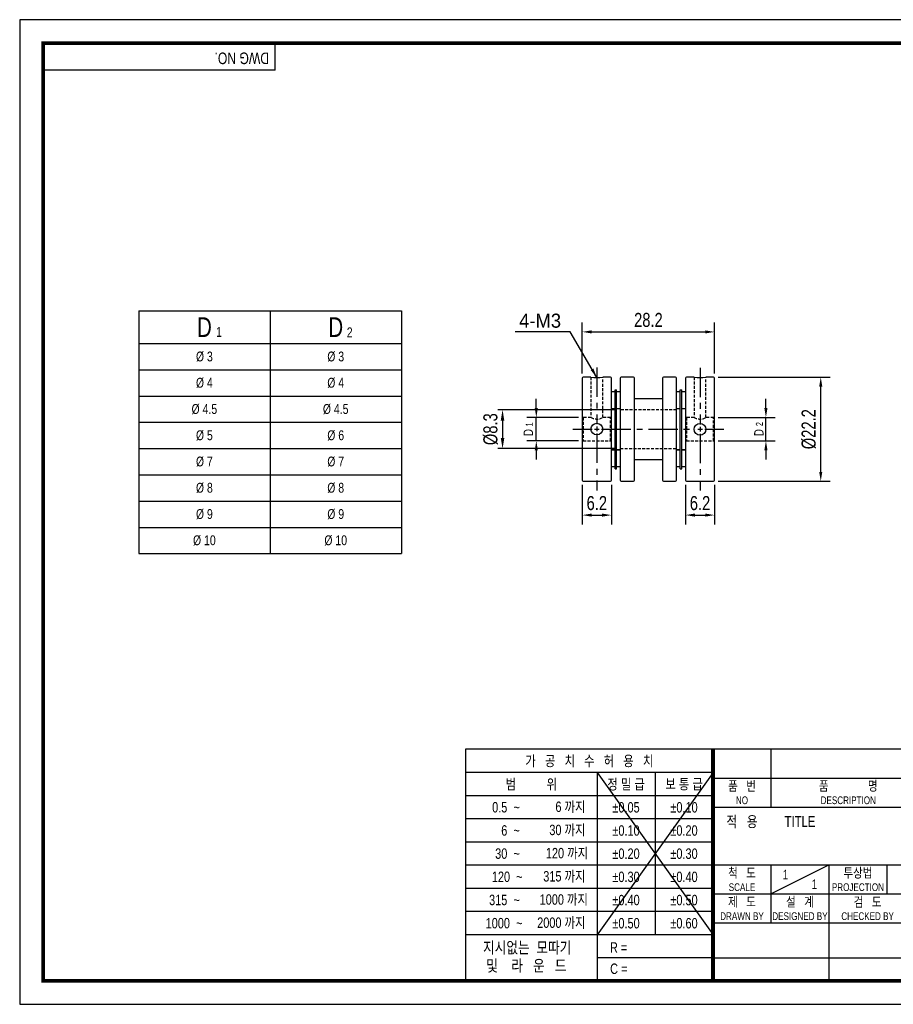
# Model space of a CAD drawing. Header units: millimetres. Extents: x 0 to 297, y 0 to 210.
# Tile 1 of 2: x 0 to 186, y 0 to 210. Entities that reach past the tile are written whole.
import ezdxf
from ezdxf.enums import TextEntityAlignment as Align

# ---------------------------------------------------------------- set-up
doc = ezdxf.new("R2010")
doc.units = ezdxf.units.MM
doc.header["$LTSCALE"] = 5
for name, pattern in [('CENTER', [2, 1.25, -0.25, 0.25, -0.25]), ('CENTER2', [1.125, 0.75, -0.125, 0.125, -0.125]), ('DASHED', [0.75, 0.5, -0.25]), ('HIDDEN', [0.375, 0.25, -0.125]), ('HIDDEN2', [0.1875, 0.125, -0.0625]), ('PHANTOM2', [1.25, 0.625, -0.125, 0.125, -0.125, 0.125, -0.125])]:
    doc.linetypes.add(name, pattern=pattern)
doc.layers.get('0').update_dxf_attribs({"linetype": 'CONTINUOUS'})
doc.layers.get('Defpoints').update_dxf_attribs({"linetype": 'CONTINUOUS'})
for name, color, linetype in [('BM', 2, 'CONTINUOUS'), ('C', 1, 'CENTER2'), ('CT', 1, 'CENTER'), ('D', 7, 'CONTINUOUS'), ('DIM', 7, 'CONTINUOUS'), ('H', 3, 'HIDDEN'), ('HD', 4, 'DASHED'), ('P', 4, 'PHANTOM2')]:
    doc.layers.add(name, color=color, linetype=linetype)
doc.styles.get("Standard").update_dxf_attribs({"font": 'Gulim.ttf', "width": 0.8, "height": 3})
doc.dimstyles.new('LIM', dxfattribs={"dimtxt": 2, "dimasz": 2, "dimexe": 2, "dimexo": 1, "dimgap": 1, "dimtad": 1, "dimdec": 3, "dimzin": 9, "dimdsep": 46, "dimtxsty": 'Standard', "dimcen": 3, "dimclrd": 1, "dimclre": 1, "dimadec": 0, "dimazin": 0, "dimtfac": 1, "dimtdec": 3, "dimtmove": 0, "dimatfit": 3, "dimfxl": 0, "dimtolj": 1, "dimtzin": 0, "dimarcsym": 0})
doc.dimstyles.get("Standard").update_dxf_attribs({"dimtxt": 0.18, "dimasz": 0.18, "dimexe": 0.18, "dimexo": 0.0625, "dimgap": 0.09, "dimtad": 0, "dimtih": 1, "dimtoh": 1, "dimdec": 4, "dimzin": 0, "dimdsep": 46, "dimtxsty": 'Standard', "dimcen": 0.09, "dimadec": 0, "dimazin": 0, "dimtfac": 1, "dimtdec": 4, "dimtofl": 0, "dimtmove": 0, "dimatfit": 3, "dimfxl": 0, "dimtolj": 1, "dimtzin": 0, "dimarcsym": 0})

# ---------------------------------------------------------------- blocks, each defined once
blk = doc.blocks.new('*D7')
at = {"layer": 'Defpoints', "color": 0}
for p in [(141.94, 111.76), (148.14, 111.76), (148.14, 104.34)]:
    blk.add_point(p, dxfattribs=at)
at = {"layer": 'DIM', "color": 1, "lineweight": -2}
for p, q in [((141.94, 110.76), (141.94, 102.34)), ((148.14, 110.76), (148.14, 102.34)), ((143.94, 104.34), (146.14, 104.34))]:
    blk.add_line(p, q, dxfattribs=at)
at = {"layer": 'DIM', "color": 1}
for points in [[(143.94, 104.67), (143.94, 104.01), (141.94, 104.34)], [(146.14, 104.67), (146.14, 104.01), (148.14, 104.34)]]:
    blk.add_solid(points, dxfattribs=at)
at = {"layer": 'DIM', "color": 0, "insert": (145.04, 106.88), "char_height": 3, "attachment_point": 5}
blk.add_mtext('\\A1;6.2', dxfattribs=at)
blk = doc.blocks.new('*D8')
at = {"layer": 'Defpoints', "color": 0}
for p in [(119.94, 111.76), (126.14, 111.76), (126.14, 104.34)]:
    blk.add_point(p, dxfattribs=at)
at = {"layer": 'DIM', "color": 1, "lineweight": -2}
for p, q in [((119.94, 110.76), (119.94, 102.34)), ((126.14, 110.76), (126.14, 102.34)), ((121.94, 104.34), (124.14, 104.34))]:
    blk.add_line(p, q, dxfattribs=at)
at = {"layer": 'DIM', "color": 1}
for points in [[(121.94, 104.67), (121.94, 104.01), (119.94, 104.34)], [(124.14, 104.67), (124.14, 104.01), (126.14, 104.34)]]:
    blk.add_solid(points, dxfattribs=at)
at = {"layer": 'DIM', "color": 0, "insert": (123.04, 106.88), "char_height": 3, "attachment_point": 5}
blk.add_mtext('\\A1;6.2', dxfattribs=at)
blk = doc.blocks.new('*D9')
at = {"layer": 'Defpoints', "color": 0}
for p in [(148.14, 143.41), (119.94, 133.56), (148.14, 133.56)]:
    blk.add_point(p, dxfattribs=at)
at = {"layer": 'DIM', "color": 1, "lineweight": -2}
for p, q in [((119.94, 134.56), (119.94, 145.41)), ((148.14, 134.56), (148.14, 145.41)), ((121.94, 143.41), (146.14, 143.41))]:
    blk.add_line(p, q, dxfattribs=at)
at = {"layer": 'DIM', "color": 1}
for points in [[(121.94, 143.74), (121.94, 143.08), (119.94, 143.41)], [(146.14, 143.74), (146.14, 143.08), (148.14, 143.41)]]:
    blk.add_solid(points, dxfattribs=at)
at = {"layer": 'DIM', "color": 0, "insert": (134.04, 145.95), "char_height": 3, "attachment_point": 5}
blk.add_mtext('\\A1;28.2', dxfattribs=at)
blk = doc.blocks.new('*D10')
at = {"layer": 'Defpoints', "color": 0}
for p in [(147.94, 133.76), (170.78, 133.76), (147.94, 111.56)]:
    blk.add_point(p, dxfattribs=at)
at = {"layer": 'DIM', "color": 1, "lineweight": -2}
for p, q in [((148.94, 133.76), (172.78, 133.76)), ((170.78, 113.56), (170.78, 131.76)), ((148.94, 111.56), (172.78, 111.56))]:
    blk.add_line(p, q, dxfattribs=at)
at = {"layer": 'DIM', "color": 1}
for points in [[(170.45, 131.76), (171.11, 131.76), (170.78, 133.76)], [(170.45, 113.56), (171.11, 113.56), (170.78, 111.56)]]:
    blk.add_solid(points, dxfattribs=at)
at = {"layer": 'DIM', "color": 0, "insert": (168.24, 122.66), "char_height": 3, "attachment_point": 5, "rotation": 90}
blk.add_mtext('\\A1;%%c22.2', dxfattribs=at)
blk = doc.blocks.new('*D12')
at = {"layer": 'D', "color": 1, "lineweight": -2}
for p, q in [((127.04, 126.81), (101.94, 126.81)), ((102.94, 124.51), (102.94, 120.81)), ((127.04, 118.51), (101.94, 118.51))]:
    blk.add_line(p, q, dxfattribs=at)
at = {"layer": 'D', "color": 1}
for points in [[(102.56, 124.51), (103.32, 124.51), (102.94, 126.81)], [(102.56, 120.81), (103.32, 120.81), (102.94, 118.51)]]:
    blk.add_solid(points, dxfattribs=at)
at = {"layer": 'Defpoints', "color": 0}
for p in [(128.04, 126.81), (102.94, 118.51), (128.04, 118.51)]:
    blk.add_point(p, dxfattribs=at)
at = {"layer": 'D', "insert": (100.4, 122.66), "char_height": 3, "attachment_point": 5, "rotation": 90}
blk.add_mtext('\\A1;%%C8.3', dxfattribs=at)

msp = doc.modelspace()

# ---------------------------------------------------------------- linework, layer by layer
for p, q in [((54.43705, 199.23234), (54.43705, 205)), ((54.43705, 199.23234), (5, 199.23234)), ((25.37627, 147.92865), (25.37627, 96.12865)), ((25.37627, 147.92865), (81.37627, 147.92865)), ((81.37627, 147.92865), (81.37627, 96.12865)), ((95.07575, 54.43705), (95.07575, 5)), ((147.8086, 54.43705), (95.07575, 54.43705)), ((292, 54.43705), (147.8086, 54.43705)), ((147.8086, 54.43705), (147.8086, 5)), ((160.16787, 54.43705), (160.16787, 42.07779)), ((147.8086, 49.42948), (95.07575, 49.42948)), ((147.8086, 49.42948), (123.09008, 14.82355)), ((123.09008, 49.42948), (147.8086, 14.82355)), ((123.09008, 49.42948), (123.09008, 5)), ((135.44934, 49.42948), (135.44934, 14.82355)), ((147.8086, 48.25742), (292, 48.25742)), ((147.8086, 44.48577), (95.07575, 44.48577)), ((147.8086, 42.07779), (292, 42.07779)), ((147.8086, 39.54207), (95.07575, 39.54207)), ((147.8086, 34.59837), (95.07575, 34.59837)), ((147.8086, 29.65466), (95.07575, 29.65466)), ((147.8086, 29.71852), (292, 29.71852)), ((160.16787, 23.53889), (172.52713, 29.71852)), ((160.16787, 29.71852), (160.16787, 17.35926)), ((172.52713, 29.71852), (172.52713, 5)), ((184.88639, 29.71852), (184.88639, 23.53889)), ((147.8086, 24.71096), (95.07575, 24.71096)), ((147.8086, 23.53889), (221.96418, 23.53889)), ((147.8086, 19.76725), (95.07575, 19.76725)), ((147.8086, 17.35926), (292, 17.35926)), ((147.8086, 14.82355), (95.07575, 14.82355)), ((147.8086, 9.87984), (123.09008, 9.87984)), ((147.8086, 9.87984), (221.96418, 9.87984))]:
    msp.add_line(p, q)
at = {"color": 4}
for p, q in [((53.37627, 147.92865), (53.37627, 96.12865)), ((25.37627, 140.92865), (81.37627, 140.92865))]:
    msp.add_line(p, q, dxfattribs=at)
at = {"color": 1}
for p, q in [((25.37627, 135.32865), (81.37627, 135.32865)), ((25.37627, 129.72865), (81.37627, 129.72865)), ((25.37627, 124.12865), (81.37627, 124.12865)), ((25.37627, 118.52865), (81.37627, 118.52865)), ((25.37627, 112.92865), (81.37627, 112.92865)), ((25.37627, 107.32865), (81.37627, 107.32865)), ((25.37627, 101.72865), (81.37627, 101.72865))]:
    msp.add_line(p, q, dxfattribs=at)
at = {"color": 0}
msp.add_line((25.37627, 96.12865), (81.37627, 96.12865), dxfattribs=at)
msp.add_lwpolyline([(297, 210), (0, 210), (0, 0), (297, 0)], close=True)
msp.add_lwpolyline([(292, 205, 0.8, 0.8, 0), (5, 205, 0.8, 0.8, 0), (5, 5, 0.8, 0.8, 0), (292, 5, 0.8, 0.8, 0)], format="xyseb", close=True)
at = {"const_width": 0.82395}
msp.add_lwpolyline([(147.8086, 5), (147.8086, 54.43705)], dxfattribs=at)
at = {"layer": 'BM', "linetype": 'Continuous'}
for p, q in [((119.93998, 133.56221), (119.93998, 111.76221)), ((121.79483, 133.76221), (120.13998, 133.76221)), ((125.93998, 133.76221), (124.28733, 133.76221)), ((126.13998, 111.76221), (126.13998, 133.56221)), ((128.03998, 133.56221), (128.03998, 111.76221)), ((130.83998, 133.76221), (128.23998, 133.76221)), ((131.03998, 111.76221), (131.03998, 133.56221)), ((137.03998, 133.56221), (137.03998, 111.76221)), ((139.83998, 133.76221), (137.23998, 133.76221)), ((140.03998, 111.76221), (140.03998, 133.56221)), ((141.93998, 133.56221), (141.93998, 111.76221)), ((143.79164, 133.76221), (142.13998, 133.76221)), ((147.93998, 133.76221), (146.28544, 133.76221)), ((148.13998, 111.76221), (148.13998, 133.56221)), ((126.93998, 130.59939), (126.13998, 130.59939)), ((126.93998, 128.84089), (126.93998, 131.09089)), ((126.93998, 131.09089), (127.23998, 131.09089)), ((127.23998, 128.84089), (127.23998, 131.09089)), ((128.03998, 130.59939), (127.23998, 130.59939)), ((140.83998, 130.59939), (140.03998, 130.59939)), ((140.83998, 128.84089), (140.83998, 131.09089)), ((140.83998, 131.09089), (141.13998, 131.09089)), ((141.13998, 128.84089), (141.13998, 131.09089)), ((141.93998, 130.59939), (141.13998, 130.59939)), ((126.93998, 116.46654), (126.93998, 128.84089)), ((127.23998, 116.46654), (127.23998, 128.84089)), ((137.03998, 129.16221), (131.03998, 129.16221)), ((140.83998, 116.46654), (140.83998, 128.84089)), ((141.13998, 116.46654), (141.13998, 128.84089)), ((126.13998, 127.09939), (126.93998, 127.09939)), ((126.13998, 127.09089), (126.93998, 127.09089)), ((127.23998, 127.09939), (128.03998, 127.09939)), ((127.23998, 127.09089), (128.03998, 127.09089)), ((140.03998, 127.09939), (140.83998, 127.09939)), ((140.03998, 127.09089), (140.83998, 127.09089)), ((141.13998, 127.09939), (141.93998, 127.09939)), ((141.13998, 127.09089), (141.93998, 127.09089)), ((126.93998, 118.22502), (126.13998, 118.22502)), ((126.93998, 118.21654), (126.13998, 118.21654)), ((128.03998, 118.22502), (127.23998, 118.22502)), ((128.03998, 118.21654), (127.23998, 118.21654)), ((140.83998, 118.22502), (140.03998, 118.22502)), ((140.83998, 118.21654), (140.03998, 118.21654)), ((141.93998, 118.22502), (141.13998, 118.22502)), ((141.93998, 118.21654), (141.13998, 118.21654)), ((126.93998, 114.21654), (126.93998, 116.46654)), ((127.23998, 114.21654), (127.23998, 116.46654)), ((131.03998, 116.16221), (137.03998, 116.16221)), ((140.83998, 114.21654), (140.83998, 116.46654)), ((141.13998, 114.21654), (141.13998, 116.46654)), ((126.13998, 114.71654), (126.93998, 114.71654)), ((126.93998, 114.21654), (127.23998, 114.21654)), ((127.23998, 114.71654), (128.03998, 114.71654)), ((140.03998, 114.71654), (140.83998, 114.71654)), ((140.83998, 114.21654), (141.13998, 114.21654)), ((141.13998, 114.71654), (141.93998, 114.71654)), ((120.13998, 111.56221), (125.93998, 111.56221)), ((128.23998, 111.56221), (130.83998, 111.56221)), ((137.23998, 111.56221), (139.83998, 111.56221)), ((142.13998, 111.56221), (147.93998, 111.56221))]:
    msp.add_line(p, q, dxfattribs=at)
for centre in [(123.03998, 122.681), (145.03998, 122.63188)]:
    msp.add_circle(centre, 1.25, dxfattribs=at)
for centre, radius, start, end in [((120.13998, 133.56221), 0.2, 90, 180), ((123.03996, 144.56404), 10.87397, 263.4014637, 276.5990622), ((125.93998, 133.56221), 0.2, 0, 90), ((128.23998, 133.56221), 0.2, 90, 180), ((130.83998, 133.56221), 0.2, 0, 90), ((137.23998, 133.56221), 0.2, 90, 180), ((139.83998, 133.56221), 0.2, 0, 90), ((142.13998, 133.56221), 0.2, 90, 180), ((145.04001, 144.67224), 10.98143, 263.4637848, 276.5353686), ((147.93998, 133.56221), 0.2, 0, 90), ((120.13998, 111.76221), 0.2, 180, 270), ((125.93998, 111.76221), 0.2, 270, 0), ((128.23998, 111.76221), 0.2, 180, 270), ((130.83998, 111.76221), 0.2, 270, 0), ((137.23998, 111.76221), 0.2, 180, 270), ((139.83998, 111.76221), 0.2, 270, 0), ((142.13998, 111.76221), 0.2, 180, 270), ((147.93998, 111.76221), 0.2, 270, 0)]:
    msp.add_arc(centre, radius, start, end, dxfattribs=at)
at = {"layer": 'BM', "linetype": 'HIDDEN2'}
for start, end in [(263.3996793, 263.4014637), (276.5990622, 276.6010187)]:
    msp.add_arc((123.03996, 144.56404), 10.87397, start, end, dxfattribs=at)
at = {"layer": 'C'}
msp.add_line((147.8086, 49.42948), (147.8086, 49.39613), dxfattribs=at)
at = {"layer": 'CT'}
for p, q in [((123.03998, 135.81132), (123.03998, 123.71132)), ((145.03998, 135.76221), (145.03998, 123.66518)), ((117.93998, 122.681), (122.04051, 122.6786)), ((122.54107, 122.67831), (123.53885, 122.67773)), ((123.03998, 123.21132), (123.03998, 122.21132)), ((124.0394, 122.67744), (144.03998, 122.66577)), ((144.53998, 122.66547), (145.53998, 122.66489)), ((145.03998, 123.16518), (145.03998, 122.16518)), ((146.03997, 122.6646), (150.13998, 122.66221)), ((123.03998, 121.71132), (123.03998, 109.61132)), ((145.03998, 121.66518), (145.03998, 109.56221))]:
    msp.add_line(p, q, dxfattribs=at)
at = {"layer": 'DIM', "color": 1}
for p, q in [((110.13998, 127.16221), (110.13998, 129.16221)), ((159.0861, 127.16221), (159.0861, 129.16221)), ((119.13998, 125.16221), (108.13998, 125.16221)), ((110.13998, 120.16221), (110.13998, 125.16221)), ((148.93998, 125.16221), (161.0861, 125.16221)), ((159.0861, 120.16221), (159.0861, 125.16221)), ((119.13998, 120.16221), (108.13998, 120.16221)), ((148.93998, 120.16221), (161.0861, 120.16221)), ((110.13998, 118.16221), (110.13998, 116.16221)), ((159.0861, 118.16221), (159.0861, 116.16221))]:
    msp.add_line(p, q, dxfattribs=at)
for points in [[(109.80664, 127.16221), (110.47331, 127.16221), (110.13998, 125.16221)], [(158.75276, 127.16221), (159.41943, 127.16221), (159.0861, 125.16221)], [(109.80664, 118.16221), (110.47331, 118.16221), (110.13998, 120.16221)], [(158.75276, 118.16221), (159.41943, 118.16221), (159.0861, 120.16221)]]:
    msp.add_solid(points, dxfattribs=at)
at = {"layer": 'H'}
msp.add_line((147.8086, 49.31275), (147.8086, 49.27106), dxfattribs=at)
at = {"layer": 'HD', "linetype": 'HIDDEN2'}
for p, q in [((121.78998, 133.76221), (121.78998, 125.16109)), ((124.28998, 125.15999), (124.28998, 133.76221)), ((143.78998, 133.76221), (143.78998, 125.1601)), ((146.28998, 125.1612), (146.28998, 133.76221)), ((140.03998, 126.81221), (128.03998, 126.81221)), ((120.13998, 125.16221), (119.93998, 125.36221)), ((121.79103, 125.16221), (120.13998, 125.16221)), ((120.13998, 125.16221), (120.13998, 120.16221)), ((125.93998, 125.16221), (124.28677, 125.16221)), ((126.13998, 125.36221), (125.93998, 125.16221)), ((125.93998, 120.16221), (125.93998, 125.16221)), ((142.13998, 125.16221), (141.93998, 125.36221)), ((142.13998, 125.16221), (142.13998, 120.16221)), ((143.79352, 125.16221), (142.13998, 125.16221)), ((147.93998, 125.16221), (146.28931, 125.16221)), ((148.13998, 125.36221), (147.93998, 125.16221)), ((147.93998, 120.16221), (147.93998, 125.16221)), ((119.93998, 119.96221), (120.13998, 120.16221)), ((120.13998, 120.16221), (125.93998, 120.16221)), ((125.93998, 120.16221), (126.13998, 119.96221)), ((141.93998, 119.96221), (142.13998, 120.16221)), ((142.13998, 120.16221), (147.93998, 120.16221)), ((147.93998, 120.16221), (148.13998, 119.96221)), ((128.03998, 118.51221), (140.03998, 118.51221))]:
    msp.add_line(p, q, dxfattribs=at)
for centre, radius, start, end in [((123.03993, 127.24777), 2.43154, 239.4251551, 300.934623), ((145.04, 127.27762), 2.45716, 239.4226962, 300.5732742)]:
    msp.add_arc(centre, radius, start, end, dxfattribs=at)
at = {"layer": 'P'}
msp.add_line((147.8086, 49.22104), (147.8086, 49.16267), dxfattribs=at)

# ---------------------------------------------------------------- texts
for s, insert, char_height, width, attachment_point in [('D', (39.37627, 144.42865), 4.2, 28, 5), ('D', (67.37627, 144.42865), 4.2, 28, 5), ('1', (41.87209, 144.45353), 2.1, 6.3, 1), ('2', (69.74247, 144.37307), 2.1, 3.36, 1)]:
    msp.add_mtext(s, dxfattribs=dict(insert=insert, char_height=char_height, width=width, attachment_point=attachment_point))
at = {"ltscale": 25.4, "char_height": 2.1, "width": 28, "attachment_point": 5}
for s, insert in [('%%C{\\f??|b0|i0|c0|p49; \\f??|b0|i0|c129|p49;3}', (39.37627, 138.12865)), ('%%C{\\f??|b0|i0|c0|p49; \\f??|b0|i0|c129|p49;3}', (67.37627, 138.12865)), ('%%C{\\f??|b0|i0|c0|p49; \\f??|b0|i0|c129|p49;4}', (39.37627, 132.52865)), ('%%C{\\f??|b0|i0|c0|p49; \\f??|b0|i0|c129|p49;4}', (67.37627, 132.52865)), ('%%C{\\f??|b0|i0|c0|p49; \\f??|b0|i0|c129|p49;4.5}', (39.37627, 126.92865)), ('%%C{\\f??|b0|i0|c0|p49; \\f??|b0|i0|c129|p49;4.5}', (67.37627, 126.92865)), ('%%C{\\f??|b0|i0|c0|p49; \\f??|b0|i0|c129|p49;5}', (39.37627, 121.32865)), ('%%C{\\f??|b0|i0|c0|p49; \\f??|b0|i0|c129|p49;6}', (67.37627, 121.32865)), ('%%C{\\f??|b0|i0|c0|p49; \\f??|b0|i0|c129|p49;7}', (39.37627, 115.72865)), ('%%C{\\f??|b0|i0|c0|p49; \\f??|b0|i0|c129|p49;7}', (67.37627, 115.72865)), ('%%C{\\f??|b0|i0|c0|p49; \\f??|b0|i0|c129|p49;8}', (39.37627, 110.12865)), ('%%C{\\f??|b0|i0|c0|p49; \\f??|b0|i0|c129|p49;8}', (67.37627, 110.12865)), ('%%C{\\f??|b0|i0|c0|p49; 9}', (39.37627, 104.52865)), ('%%C{\\f??|b0|i0|c0|p49; \\f??|b0|i0|c129|p49;9}', (67.37627, 104.52865)), ('%%C{\\f??|b0|i0|c0|p49; \\f??|b0|i0|c129|p49;10}', (39.37627, 98.92865)), ('%%C{\\f??|b0|i0|c0|p49; \\f??|b0|i0|c129|p49;10}', (67.37627, 98.92865))]:
    msp.add_mtext(s, dxfattribs=dict(at, insert=insert))
at = {"layer": 'D', "width": 0.8}
msp.add_text('DWG NO.', height=2.471852, rotation=180, dxfattribs=at).set_placement((53.16809, 203.00065))
for s, height, p in [('가   공   치   수   허   용   치', 2.2246672, (121.44218, 51.93326)), ('범          위', 2.2246672, (109.08292, 46.95763)), ('정 밀 급', 2.224667, (129.26971, 46.95763)), ('보 통 급', 2.224667, (141.62897, 46.95763)), ('품   번', 2.059877, (153.98824, 46.60952)), ('품              명', 2.0598771, (176.64688, 46.60952)), ('NO', 1.647902, (153.98824, 43.5197)), ('DESCRIPTION', 1.6479017, (176.64688, 43.5197)), ('%%p0.05', 2.224667, (129.26971, 42.01392)), ('%%p0.10', 2.224667, (141.62897, 42.01392)), ('적   용', 2.307062, (153.98824, 38.98797)), ('TITLE', 2.307062, (166.3475, 38.98797)), ('%%p0.10', 2.224667, (129.26971, 37.07022)), ('%%p0.20', 2.224667, (141.62897, 37.07022)), ('%%p0.20', 2.224667, (129.26971, 32.12651)), ('%%p0.30', 2.224667, (141.62897, 32.12651)), ('척   도', 2.059877, (153.98824, 28.07062)), ('투상법', 2.059877, (178.70676, 28.07062)), ('%%p0.30', 2.224667, (129.26971, 27.18281)), ('%%p0.40', 2.224667, (141.62897, 27.18281)), ('1', 2.05988, (163.25768, 27.65865)), ('SCALE', 1.647902, (153.98824, 24.98081)), ('1', 2.05988, (169.43731, 25.59877)), ('PROJECTION', 1.647902, (178.70676, 24.98081)), ('%%p0.40', 2.224667, (129.26971, 22.2391)), ('%%p0.50', 2.224667, (141.62897, 22.2391)), ('제   도', 2.059877, (153.98824, 21.89099)), ('설   계', 2.059877, (166.3475, 21.89099)), ('검   도', 2.059877, (180.76664, 21.89099)), ('%%p0.50', 2.224667, (129.26971, 17.2954)), ('%%p0.60', 2.224667, (141.62897, 17.2954))]:
    msp.add_text(s, height=height, dxfattribs=at).set_placement(p, align=Align.MIDDLE)
for s, height, p in [('DRAWN BY', 1.647902, (153.98824, 17.97719)), ('DESIGNED BY', 1.6479017, (166.3475, 17.97719)), ('CHECKED BY', 1.647902, (180.76664, 17.97719))]:
    msp.add_text(s, height=height, dxfattribs=at).set_placement(p, align=Align.CENTER)
at = {"layer": 'D', "linetype": 'ByBlock', "width": 0.8}
for s, height, p in [('지시없는  모따기', 2.471852, (98.78304, 10.86753)), ('및    라   운   드', 2.4718525, (99.46232, 6.99683))]:
    msp.add_text(s, height=height, dxfattribs=at).set_placement(p)
at = {"layer": 'D', "width": 0.8}
for s, p in [('R = ', (125.83895, 10.9999)), ('C = ', (125.87797, 6.47764))]:
    msp.add_text(s, height=2.224667, dxfattribs=at).set_placement(p)
at = {"layer": 'D', "char_height": 2.224667, "attachment_point": 6}
for s, insert, width in [('0.5  ~', (106.61106, 42.01392), 8.2310624), ('6 까지', (120.61823, 42.01392), 9.8035318), ('6  ~', (106.61106, 37.07022), 8.2310216), ('30 까지', (120.61823, 37.07022), 9.8034906), ('120 까지', (121.17583, 32.12651), 12.6524242), ('30  ~', (106.61106, 32.12651), 8.2310216), ('120  ~', (107.1976, 27.18281), 8.9379913), ('315 까지', (120.61823, 27.18281), 12.0977814), ('315  ~', (106.61106, 22.2391), 9.885083), ('1000 까지', (121.14261, 22.2391), 13.3822846), ('2000 까지', (120.61823, 17.2954), 12.974319), ('1000  ~', (107.17041, 17.2954), 14.528725)]:
    msp.add_mtext(s, dxfattribs=dict(at, insert=insert, width=width))
at = {"layer": 'DIM'}
msp.add_text('4-M3', height=3, dxfattribs=at).set_placement((106.47419, 144.30071))
at = {"layer": 'DIM', "attachment_point": 1, "rotation": 90}
for s, insert, char_height, width in [('1', (107.89084, 123.25495), 1.5, 1.1), ('2', (156.95019, 123.30494), 1.5, 1.9), ('D', (107.43334, 121.18825), 2, 1.3), ('D', (156.58239, 121.17275), 2, 1.3)]:
    msp.add_mtext(s, dxfattribs=dict(at, insert=insert, char_height=char_height, width=width))

# ---------------------------------------------------------------- dimensions: what is measured, and where the dimension line sits
at = {"layer": 'D'}
dim = msp.add_linear_dim(base=(102.93942, 118.51221), p1=(128.03998, 126.81221), p2=(128.03998, 118.51221), angle=90, text='%%C8.3', dimstyle='Standard', override={"dimtxt": 2, "dimasz": 2.3, "dimexe": 1, "dimexo": 1, "dimgap": 1, "dimtad": 1, "dimtih": 0, "dimtoh": 0, "dimzin": 8, "dimcen": 1, "dimclrd": 1, "dimclre": 1, "dimclrt": 256, "dimadec": 4, "dimazin": 2, "dimtfac": 0.5, "dimtix": 1, "dimtofl": 1, "dimtmove": 2, "dimtzin": 8}, dxfattribs=at)
dim.commit()
dim.dimension.update_dxf_attribs({"geometry": '*D12', "text_midpoint": (100.40147, 122.66221)})
at = {"layer": 'DIM'}
dim = msp.add_linear_dim(base=(148.13998, 143.40836), p1=(119.93998, 133.56221), p2=(148.13998, 133.56221), dimstyle='LIM', dxfattribs=at)
dim.commit()
dim.dimension.update_dxf_attribs({"geometry": '*D9', "text_midpoint": (134.03998, 145.94631)})
dim = msp.add_linear_dim(base=(170.77857, 133.76221), p1=(147.93998, 111.56221), p2=(147.93998, 133.76221), angle=90, text='%%c<>', dimstyle='LIM', dxfattribs=at)
dim.commit()
dim.dimension.update_dxf_attribs({"geometry": '*D10', "text_midpoint": (168.24062, 122.66221)})
for base, p1, p2, picture, middle in [((126.13998, 104.3396), (119.93998, 111.76221), (126.13998, 111.76221), '*D8', (123.03998, 104.3396)), ((148.13998, 104.3396), (141.93998, 111.76221), (148.13998, 111.76221), '*D7', (145.03998, 104.3396))]:
    dim = msp.add_linear_dim(base=base, p1=p1, p2=p2, dimstyle='LIM', dxfattribs=at)
    dim.commit()
    dim.dimension.update_dxf_attribs({"geometry": picture, "text_midpoint": middle, "dimtype": 160})

# ---------------------------------------------------------------- leaders
msp.add_leader([(123.04001, 133.69008), (117.3561, 143.40836), (105.65295, 143.40836)], dimstyle='LIM', override={"dimgap": 1, "dimtad": 0}, dxfattribs=at)

doc.saveas('drawing.dxf')
